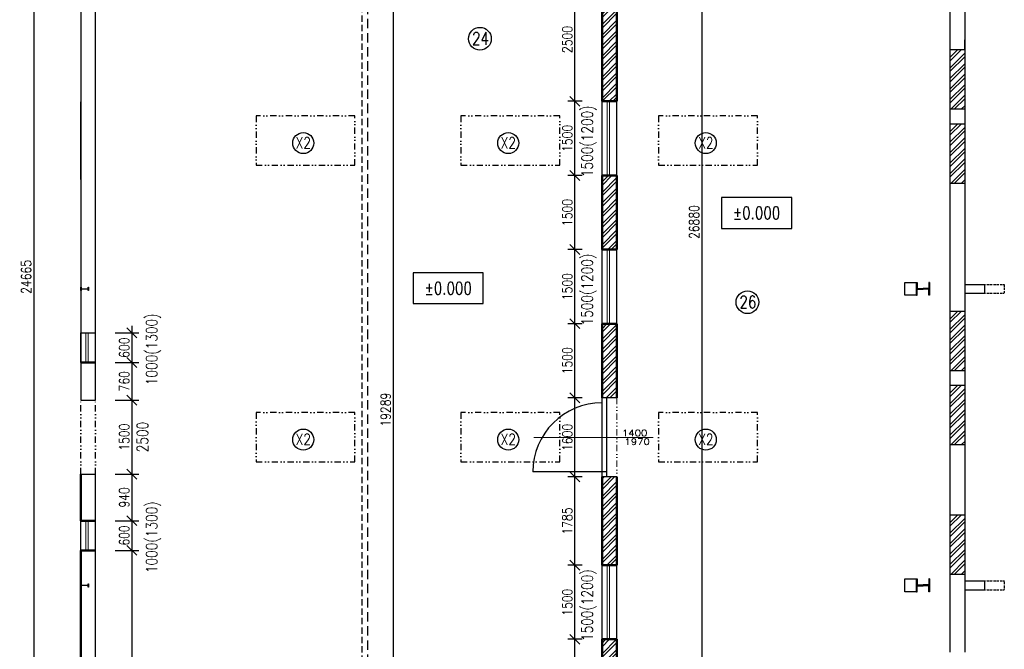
# Model space of a CAD drawing. Header units: millimetres. Extents: x -637441 to -130928, y -380379 to -53767.
# Tile 66 of 193: x -600092 to -580157, y -167551 to -154813. Entities that reach past the tile are written whole.
import ezdxf
from ezdxf.enums import TextEntityAlignment as Align

# ---------------------------------------------------------------- set-up
doc = ezdxf.new("R2010")
doc.units = ezdxf.units.MM
doc.header["$LTSCALE"] = 10
for name, pattern in [('ACAD_ISO03W100', [30, 12, -18]), ('ACAD_ISO05W100', [34, 24, -3, 0.5, -3, 0.5, -3]), ('DASHDOT', [25.4, 12.7, -6.35, 0, -6.35]), ('DASHED', [19.05, 12.7, -6.35]), ('DIVIDE', [31.75, 12.7, -6.35, 0, -6.35, 0, -6.35]), ('DĚLICÍ', [31.75, 12.7, -6.35, 0, -6.35, 0, -6.35])]:
    doc.linetypes.add(name, pattern=pattern)
for name, color, linetype in [('CK_LEVEL_1', 7, 'Continuous'), ('CKDVERE_POPIS', 7, 'Continuous'), ('I', 3, 'Continuous'), ('Osy', 1, 'DASHDOT'), ('Rozhraní materiálů', 7, 'Continuous'), ('SLABĚ', 7, 'Continuous'), ('ZDIVO', 6, 'Continuous'), ('ŠRAFY', 252, 'Continuous')]:
    doc.layers.add(name, color=color, linetype=linetype)
for name, color, linetype, lineweight in [('CKDVERE_OSY', 1, 'Continuous', 18), ('CKKOTY', 7, 'Continuous', 25), ('CKOKNA', 1, 'Continuous', 18), ('CKSTENY_PODROVINOU', 7, 'Continuous', 25), ('CKSTENY_REZ', 6, 'Continuous', 50), ('CKSTENY_SRAF', 1, 'Continuous', 18), ('CKTEXTY_MALE', 7, 'Continuous', 25)]:
    doc.layers.add(name, color=color, linetype=linetype, lineweight=lineweight)
doc.styles.get("Standard").update_dxf_attribs({"font": 'simplex.shx', "width": 0.8})
doc.dimstyles.new('Kopie z cadkon', dxfattribs={"dimscale": 100, "dimtxt": 2.5, "dimasz": 2.5, "dimexe": 1.768, "dimexo": 5, "dimgap": 0.666, "dimtad": 1, "dimdec": 0, "dimrnd": 1, "dimdsep": 46, "dimtxsty": 'Standard', "dimblk1": 'OBLIQUE', "dimblk2": 'OBLIQUE', "dimsah": 1, "dimcen": 2, "dimdle": 1.8, "dimazin": 2, "dimtfac": 0.75, "dimtdec": 0, "dimtix": 1, "dimtmove": 2, "dimatfit": 3, "dimfxl": 1, "dimtolj": 1, "dimtzin": 0, "dimarcsym": 0})
pattern_1 = [(45, (-359566.98, 0), (-106.06602, 106.06602), []), (45, (-359496.27, 0), (-106.06602, 106.06602), [])]

# ---------------------------------------------------------------- blocks, each defined once
blk = doc.blocks.new('_OBLIQUE')
at = {"color": 0, "linetype": 'ByBlock'}
blk.add_line((-0.5, -0.5), (0.5, 0.5), dxfattribs=at)
blk = doc.blocks.new('*D713')
at = {"layer": 'CKKOTY', "color": 0, "lineweight": -2}
for p, q in [((-599807, -147540), (-599807, -172493)), ((-599548, -147684), (-599666, -147684)), ((-599548, -172349), (-599666, -172349))]:
    blk.add_line(p, q, dxfattribs=at)
at = {"layer": 'DEFPOINTS', "color": 0}
for p in [(-599948, -147684), (-599948, -172349), (-599807, -172349)]:
    blk.add_point(p, dxfattribs=at)
at = {"layer": 'CKKOTY', "color": 0, "lineweight": -2, "xscale": 200, "yscale": 200, "zscale": 200}
for p, rotation in [((-599807, -147684), 90), ((-599807, -172349), 270)]:
    blk.add_blockref('_OBLIQUE', p, dxfattribs=dict(at, rotation=rotation))
at = {"layer": 'CKKOTY', "color": 0, "insert": (-599960, -160017), "char_height": 200, "attachment_point": 5, "rotation": 90}
blk.add_mtext('\\A1;24665', dxfattribs=at)
blk = doc.blocks.new('*D720')
at = {"layer": 'CKKOTY', "color": 0, "lineweight": -2}
for p, q in [((-586283, -145324), (-586283, -172491)), ((-586456, -145468), (-586424, -145468)), ((-586537, -172347), (-586424, -172347))]:
    blk.add_line(p, q, dxfattribs=at)
at = {"layer": 'DEFPOINTS', "color": 0}
for p in [(-586056, -145468), (-586283, -172347), (-586137, -172347)]:
    blk.add_point(p, dxfattribs=at)
at = {"layer": 'CKKOTY', "color": 0, "lineweight": -2, "xscale": 200, "yscale": 200, "zscale": 200}
for p, rotation in [((-586283, -145468), 90), ((-586283, -172347), 270)]:
    blk.add_blockref('_OBLIQUE', p, dxfattribs=dict(at, rotation=rotation))
at = {"layer": 'CKKOTY', "color": 0, "insert": (-586436, -158907), "char_height": 200, "attachment_point": 5, "rotation": 90}
blk.add_mtext('\\A1;26880', dxfattribs=at)
blk = doc.blocks.new('*D723')
at = {"layer": 'CKKOTY', "color": 0, "lineweight": -2}
for p, q in [((-592929, -153059), (-592671, -153059)), ((-592529, -152915), (-592529, -172493)), ((-592129, -172349), (-592388, -172349))]:
    blk.add_line(p, q, dxfattribs=at)
at = {"layer": 'DEFPOINTS', "color": 0}
for p in [(-592529, -153059), (-592529, -172349), (-592529, -172349)]:
    blk.add_point(p, dxfattribs=at)
at = {"layer": 'CKKOTY', "color": 0, "lineweight": -2, "xscale": 200, "yscale": 200, "zscale": 200}
for p, rotation in [((-592529, -153059), 90), ((-592529, -172349), 270)]:
    blk.add_blockref('_OBLIQUE', p, dxfattribs=dict(at, rotation=rotation))
at = {"layer": 'CKKOTY', "color": 0, "insert": (-592683, -162704), "char_height": 200, "attachment_point": 5, "rotation": 90}
blk.add_mtext('\\A1;19289', dxfattribs=at)
blk = doc.blocks.new('ckheight')
at = {"color": 0, "linetype": 'ByBlock'}
blk.add_lwpolyline([(-28.45, 12.5), (-28.45, -12.5), (28.45, -12.5), (28.45, 12.5)], close=True, dxfattribs=at)
at = {"width": 0.8}
blk.add_attdef('VÝŠKA', text='', height=10, dxfattribs=at).set_placement((0, 0), align=Align.MIDDLE)
blk = doc.blocks.new('*D566')
at = {"layer": 'CKKOTY', "color": 0, "lineweight": -2}
for p, q in [((-597822, -161005), (-597822, -161893)), ((-598157, -161149), (-597680, -161149)), ((-598157, -161749), (-597680, -161749))]:
    blk.add_line(p, q, dxfattribs=at)
at = {"layer": 'DEFPOINTS', "color": 0}
for p in [(-598557, -161149), (-598557, -161749), (-597822, -161749)]:
    blk.add_point(p, dxfattribs=at)
at = {"layer": 'CKKOTY', "color": 0, "lineweight": -2, "xscale": 200, "yscale": 200, "zscale": 200}
for p, rotation in [((-597822, -161149), 90), ((-597822, -161749), 270)]:
    blk.add_blockref('_OBLIQUE', p, dxfattribs=dict(at, rotation=rotation))
at = {"layer": 'CKKOTY', "color": 0, "insert": (-597975, -161449), "char_height": 200, "attachment_point": 5, "rotation": 90}
blk.add_mtext('\\A1;600', dxfattribs=at)
blk = doc.blocks.new('*D567')
at = {"layer": 'CKKOTY', "color": 0, "lineweight": -2}
for p, q in [((-597822, -161605), (-597822, -162653)), ((-598157, -161749), (-597680, -161749)), ((-598157, -162509), (-597680, -162509))]:
    blk.add_line(p, q, dxfattribs=at)
at = {"layer": 'DEFPOINTS', "color": 0}
for p in [(-598557, -161749), (-598557, -162509), (-597822, -162509)]:
    blk.add_point(p, dxfattribs=at)
at = {"layer": 'CKKOTY', "color": 0, "lineweight": -2, "xscale": 200, "yscale": 200, "zscale": 200}
for p, rotation in [((-597822, -161749), 90), ((-597822, -162509), 270)]:
    blk.add_blockref('_OBLIQUE', p, dxfattribs=dict(at, rotation=rotation))
at = {"layer": 'CKKOTY', "color": 0, "insert": (-597975, -162129), "char_height": 200, "attachment_point": 5, "rotation": 90}
blk.add_mtext('\\A1;760', dxfattribs=at)
blk = doc.blocks.new('*D568')
at = {"layer": 'CKKOTY', "color": 0, "lineweight": -2}
for p, q in [((-597822, -162365), (-597822, -164153)), ((-598157, -162509), (-597680, -162509)), ((-598157, -164009), (-597680, -164009))]:
    blk.add_line(p, q, dxfattribs=at)
at = {"layer": 'DEFPOINTS', "color": 0}
for p in [(-598557, -162509), (-598557, -164009), (-597822, -164009)]:
    blk.add_point(p, dxfattribs=at)
at = {"layer": 'CKKOTY', "color": 0, "lineweight": -2, "xscale": 200, "yscale": 200, "zscale": 200}
for p, rotation in [((-597822, -162509), 90), ((-597822, -164009), 270)]:
    blk.add_blockref('_OBLIQUE', p, dxfattribs=dict(at, rotation=rotation))
at = {"layer": 'CKKOTY', "color": 0, "insert": (-597975, -163259), "char_height": 200, "attachment_point": 5, "rotation": 90}
blk.add_mtext('\\A1;1500', dxfattribs=at)
blk = doc.blocks.new('*D569')
at = {"layer": 'CKKOTY', "color": 0, "lineweight": -2}
for p, q in [((-598157, -164009), (-597680, -164009)), ((-597822, -163865), (-597822, -165093)), ((-598157, -164949), (-597680, -164949))]:
    blk.add_line(p, q, dxfattribs=at)
at = {"layer": 'DEFPOINTS', "color": 0}
for p in [(-598557, -164009), (-598557, -164949), (-597822, -164949)]:
    blk.add_point(p, dxfattribs=at)
at = {"layer": 'CKKOTY', "color": 0, "lineweight": -2, "xscale": 200, "yscale": 200, "zscale": 200}
for p, rotation in [((-597822, -164009), 90), ((-597822, -164949), 270)]:
    blk.add_blockref('_OBLIQUE', p, dxfattribs=dict(at, rotation=rotation))
at = {"layer": 'CKKOTY', "color": 0, "insert": (-597975, -164479), "char_height": 200, "attachment_point": 5, "rotation": 90}
blk.add_mtext('\\A1;940', dxfattribs=at)
blk = doc.blocks.new('*D570')
at = {"layer": 'CKKOTY', "color": 0, "lineweight": -2}
for p, q in [((-597822, -164805), (-597822, -165693)), ((-598157, -164949), (-597680, -164949)), ((-598157, -165549), (-597680, -165549))]:
    blk.add_line(p, q, dxfattribs=at)
at = {"layer": 'DEFPOINTS', "color": 0}
for p in [(-598557, -164949), (-598557, -165549), (-597822, -165549)]:
    blk.add_point(p, dxfattribs=at)
at = {"layer": 'CKKOTY', "color": 0, "lineweight": -2, "xscale": 200, "yscale": 200, "zscale": 200}
for p, rotation in [((-597822, -164949), 90), ((-597822, -165549), 270)]:
    blk.add_blockref('_OBLIQUE', p, dxfattribs=dict(at, rotation=rotation))
at = {"layer": 'CKKOTY', "color": 0, "insert": (-597975, -165249), "char_height": 200, "attachment_point": 5, "rotation": 90}
blk.add_mtext('\\A1;600', dxfattribs=at)
blk = doc.blocks.new('*D571')
at = {"layer": 'CKKOTY', "color": 0, "lineweight": -2}
for p, q in [((-597822, -165405), (-597822, -172493)), ((-598157, -165549), (-597680, -165549)), ((-597567, -172349), (-597680, -172349))]:
    blk.add_line(p, q, dxfattribs=at)
at = {"layer": 'DEFPOINTS', "color": 0}
for p in [(-598557, -165549), (-597967, -172349), (-597822, -172349)]:
    blk.add_point(p, dxfattribs=at)
at = {"layer": 'CKKOTY', "color": 0, "lineweight": -2, "xscale": 200, "yscale": 200, "zscale": 200}
for p, rotation in [((-597822, -165549), 90), ((-597822, -172349), 270)]:
    blk.add_blockref('_OBLIQUE', p, dxfattribs=dict(at, rotation=rotation))
at = {"layer": 'CKKOTY', "color": 0, "insert": (-597975, -168949), "char_height": 200, "attachment_point": 5, "rotation": 90}
blk.add_mtext('\\A1;6800', dxfattribs=at)
blk = doc.blocks.new('*D597')
at = {"layer": 'CKKOTY', "color": 0, "lineweight": -2}
for p, q in [((-588852, -168993), (-588852, -167205)), ((-588702, -167349), (-588993, -167349)), ((-588702, -168849), (-588993, -168849))]:
    blk.add_line(p, q, dxfattribs=at)
at = {"layer": 'DEFPOINTS', "color": 0}
for p in [(-588852, -167349), (-588302, -167349), (-588302, -168849)]:
    blk.add_point(p, dxfattribs=at)
at = {"layer": 'CKKOTY', "color": 0, "lineweight": -2, "xscale": 200, "yscale": 200, "zscale": 200}
for p, rotation in [((-588852, -167349), 90), ((-588852, -168849), 270)]:
    blk.add_blockref('_OBLIQUE', p, dxfattribs=dict(at, rotation=rotation))
at = {"layer": 'CKKOTY', "color": 0, "insert": (-589005, -168099), "char_height": 200, "attachment_point": 5, "rotation": 90}
blk.add_mtext('\\A1;1500', dxfattribs=at)
blk = doc.blocks.new('*D598')
at = {"layer": 'CKKOTY', "color": 0, "lineweight": -2}
for p, q in [((-588702, -165849), (-588993, -165849)), ((-588852, -167493), (-588852, -165705)), ((-588702, -167349), (-588993, -167349))]:
    blk.add_line(p, q, dxfattribs=at)
at = {"layer": 'DEFPOINTS', "color": 0}
for p in [(-588852, -165849), (-588302, -165849), (-588302, -167349)]:
    blk.add_point(p, dxfattribs=at)
at = {"layer": 'CKKOTY', "color": 0, "lineweight": -2, "xscale": 200, "yscale": 200, "zscale": 200}
for p, rotation in [((-588852, -165849), 90), ((-588852, -167349), 270)]:
    blk.add_blockref('_OBLIQUE', p, dxfattribs=dict(at, rotation=rotation))
at = {"layer": 'CKKOTY', "color": 0, "insert": (-589005, -166599), "char_height": 200, "attachment_point": 5, "rotation": 90}
blk.add_mtext('\\A1;1500', dxfattribs=at)
blk = doc.blocks.new('*D599')
at = {"layer": 'CKKOTY', "color": 0, "lineweight": -2}
for p, q in [((-588852, -165993), (-588852, -163920)), ((-588702, -164064), (-588993, -164064)), ((-588702, -165849), (-588993, -165849))]:
    blk.add_line(p, q, dxfattribs=at)
at = {"layer": 'DEFPOINTS', "color": 0}
for p in [(-588852, -164064), (-588302, -164064), (-588302, -165849)]:
    blk.add_point(p, dxfattribs=at)
at = {"layer": 'CKKOTY', "color": 0, "lineweight": -2, "xscale": 200, "yscale": 200, "zscale": 200}
for p, rotation in [((-588852, -164064), 90), ((-588852, -165849), 270)]:
    blk.add_blockref('_OBLIQUE', p, dxfattribs=dict(at, rotation=rotation))
at = {"layer": 'CKKOTY', "color": 0, "insert": (-589005, -164957), "char_height": 200, "attachment_point": 5, "rotation": 90}
blk.add_mtext('\\A1;1785', dxfattribs=at)
blk = doc.blocks.new('*D600')
at = {"layer": 'CKKOTY', "color": 0, "lineweight": -2}
for p, q in [((-588702, -162464), (-588993, -162464)), ((-588852, -164208), (-588852, -162320)), ((-588702, -164064), (-588993, -164064))]:
    blk.add_line(p, q, dxfattribs=at)
at = {"layer": 'DEFPOINTS', "color": 0}
for p in [(-588852, -162464), (-588302, -162464), (-588302, -164064)]:
    blk.add_point(p, dxfattribs=at)
at = {"layer": 'CKKOTY', "color": 0, "lineweight": -2, "xscale": 200, "yscale": 200, "zscale": 200}
for p, rotation in [((-588852, -162464), 90), ((-588852, -164064), 270)]:
    blk.add_blockref('_OBLIQUE', p, dxfattribs=dict(at, rotation=rotation))
at = {"layer": 'CKKOTY', "color": 0, "insert": (-589005, -163264), "char_height": 200, "attachment_point": 5, "rotation": 90}
blk.add_mtext('\\A1;1600', dxfattribs=at)
blk = doc.blocks.new('*D601')
at = {"layer": 'CKKOTY', "color": 0, "lineweight": -2}
for p, q in [((-588852, -162608), (-588852, -160820)), ((-588702, -160964), (-588993, -160964)), ((-588702, -162464), (-588993, -162464))]:
    blk.add_line(p, q, dxfattribs=at)
at = {"layer": 'DEFPOINTS', "color": 0}
for p in [(-588852, -160964), (-588302, -160964), (-588302, -162464)]:
    blk.add_point(p, dxfattribs=at)
at = {"layer": 'CKKOTY', "color": 0, "lineweight": -2, "xscale": 200, "yscale": 200, "zscale": 200}
for p, rotation in [((-588852, -160964), 90), ((-588852, -162464), 270)]:
    blk.add_blockref('_OBLIQUE', p, dxfattribs=dict(at, rotation=rotation))
at = {"layer": 'CKKOTY', "color": 0, "insert": (-589005, -161714), "char_height": 200, "attachment_point": 5, "rotation": 90}
blk.add_mtext('\\A1;1500', dxfattribs=at)
blk = doc.blocks.new('*D602')
at = {"layer": 'CKKOTY', "color": 0, "lineweight": -2}
for p, q in [((-588702, -159464), (-588993, -159464)), ((-588852, -161108), (-588852, -159320)), ((-588702, -160964), (-588993, -160964))]:
    blk.add_line(p, q, dxfattribs=at)
at = {"layer": 'DEFPOINTS', "color": 0}
for p in [(-588852, -159464), (-588302, -159464), (-588302, -160964)]:
    blk.add_point(p, dxfattribs=at)
at = {"layer": 'CKKOTY', "color": 0, "lineweight": -2, "xscale": 200, "yscale": 200, "zscale": 200}
for p, rotation in [((-588852, -159464), 90), ((-588852, -160964), 270)]:
    blk.add_blockref('_OBLIQUE', p, dxfattribs=dict(at, rotation=rotation))
at = {"layer": 'CKKOTY', "color": 0, "insert": (-589005, -160214), "char_height": 200, "attachment_point": 5, "rotation": 90}
blk.add_mtext('\\A1;1500', dxfattribs=at)
blk = doc.blocks.new('*D603')
at = {"layer": 'CKKOTY', "color": 0, "lineweight": -2}
for p, q in [((-588852, -159608), (-588852, -157820)), ((-588702, -157964), (-588993, -157964)), ((-588702, -159464), (-588993, -159464))]:
    blk.add_line(p, q, dxfattribs=at)
at = {"layer": 'DEFPOINTS', "color": 0}
for p in [(-588852, -157964), (-588302, -157964), (-588302, -159464)]:
    blk.add_point(p, dxfattribs=at)
at = {"layer": 'CKKOTY', "color": 0, "lineweight": -2, "xscale": 200, "yscale": 200, "zscale": 200}
for p, rotation in [((-588852, -157964), 90), ((-588852, -159464), 270)]:
    blk.add_blockref('_OBLIQUE', p, dxfattribs=dict(at, rotation=rotation))
at = {"layer": 'CKKOTY', "color": 0, "insert": (-589005, -158714), "char_height": 200, "attachment_point": 5, "rotation": 90}
blk.add_mtext('\\A1;1500', dxfattribs=at)
blk = doc.blocks.new('*D604')
at = {"layer": 'CKKOTY', "color": 0, "lineweight": -2}
for p, q in [((-588702, -156464), (-588993, -156464)), ((-588852, -158108), (-588852, -156320)), ((-588702, -157964), (-588993, -157964))]:
    blk.add_line(p, q, dxfattribs=at)
at = {"layer": 'DEFPOINTS', "color": 0}
for p in [(-588852, -156464), (-588302, -156464), (-588302, -157964)]:
    blk.add_point(p, dxfattribs=at)
at = {"layer": 'CKKOTY', "color": 0, "lineweight": -2, "xscale": 200, "yscale": 200, "zscale": 200}
for p, rotation in [((-588852, -156464), 90), ((-588852, -157964), 270)]:
    blk.add_blockref('_OBLIQUE', p, dxfattribs=dict(at, rotation=rotation))
at = {"layer": 'CKKOTY', "color": 0, "insert": (-589005, -157214), "char_height": 200, "attachment_point": 5, "rotation": 90}
blk.add_mtext('\\A1;1500', dxfattribs=at)
blk = doc.blocks.new('*D605')
at = {"layer": 'CKKOTY', "color": 0, "lineweight": -2}
for p, q in [((-588852, -156608), (-588852, -153820)), ((-588702, -153964), (-588993, -153964)), ((-588702, -156464), (-588993, -156464))]:
    blk.add_line(p, q, dxfattribs=at)
at = {"layer": 'DEFPOINTS', "color": 0}
for p in [(-588852, -153964), (-588302, -153964), (-588302, -156464)]:
    blk.add_point(p, dxfattribs=at)
at = {"layer": 'CKKOTY', "color": 0, "lineweight": -2, "xscale": 200, "yscale": 200, "zscale": 200}
for p, rotation in [((-588852, -153964), 90), ((-588852, -156464), 270)]:
    blk.add_blockref('_OBLIQUE', p, dxfattribs=dict(at, rotation=rotation))
at = {"layer": 'CKKOTY', "color": 0, "insert": (-589005, -155214), "char_height": 200, "attachment_point": 5, "rotation": 90}
blk.add_mtext('\\A1;2500', dxfattribs=at)

msp = doc.modelspace()

# ---------------------------------------------------------------- hatches: boundary and pattern name
at = {"layer": 'CKSTENY_SRAF'}
h = msp.add_hatch(dxfattribs=at)
h.set_pattern_fill('ZDIVO-OBECNE', color=256, scale=50, style=0)
h.set_pattern_definition(pattern_1)
h.paths.add_polyline_path([(-588301.726, -147963.99), (-588001.726, -147963.99), (-588001.726, -149463.99), (-588301.726, -149463.99)])
h.paths.add_polyline_path([(-588301.726, -150963.99), (-588001.726, -150963.99), (-588001.726, -152463.99), (-588301.726, -152463.99)])
h.paths.add_polyline_path([(-588301.726, -153963.99), (-588001.726, -153963.99), (-588001.726, -156463.99), (-588301.726, -156463.99)])
edge = h.paths.add_edge_path()
edge.add_line((-588001.726, -142169.121), (-588301.726, -142169.121))
edge.add_line((-588301.726, -142169.121), (-588301.726, -146463.99))
edge.add_line((-588001.726, -142169.121), (-588001.726, -145167.583))
edge.add_line((-588001.726, -145467.963), (-588001.726, -146463.99))
edge.add_line((-585076.825, -145167.787), (-588001.726, -145167.583))
edge.add_line((-585076.846, -145467.283), (-588001.726, -145467.963))
edge.add_line((-588301.726, -146463.99), (-588001.726, -146463.99))
edge.add_line((-585076.846, -145467.787), (-585076.825, -145167.787))
h = msp.add_hatch(dxfattribs=at)
h.set_pattern_fill('ZDIVO-OBECNE', color=256, scale=50, style=0)
h.set_pattern_definition([(45, (-363831.58, -62251.89), (-106.06602, 106.06602), []), (45, (-363760.87, -62251.89), (-106.06602, 106.06602), [])])
h.paths.add_polyline_path([(-581256.864, -155418.728), (-580956.864, -155418.728), (-580956.864, -156618.728), (-581256.864, -156618.728)])
h = msp.add_hatch(dxfattribs=at)
h.set_pattern_fill('ZDIVO-OBECNE', color=256, scale=50, style=0)
h.set_pattern_definition([(45, (-363831.58, -63751.89), (-106.06602, 106.06602), []), (45, (-363760.87, -63751.89), (-106.06602, 106.06602), [])])
h.paths.add_polyline_path([(-581256.864, -156918.728), (-580956.864, -156918.728), (-580956.864, -158118.728), (-581256.864, -158118.728)])
h = msp.add_hatch(dxfattribs=at)
h.set_pattern_fill('ZDIVO-OBECNE', color=256, scale=50, style=0)
h.set_pattern_definition(pattern_1)
h.paths.add_polyline_path([(-588301.726, -157963.99), (-588001.726, -157963.99), (-588001.726, -159463.99), (-588301.726, -159463.99)])
h.paths.add_polyline_path([(-588301.726, -160963.99), (-588001.726, -160963.99), (-588001.726, -162463.99), (-588301.726, -162463.99)])
h.paths.add_polyline_path([(-588001.726, -164063.99), (-588301.726, -164063.99), (-588301.726, -165849.329), (-588001.726, -165849.329)])
h.paths.add_polyline_path([(-588301.726, -167349.329), (-588001.726, -167349.329), (-588001.726, -168849.329), (-588301.726, -168849.329)])
h.paths.add_polyline_path([(-588301.726, -170349.329), (-588001.726, -170349.329), (-588001.726, -172349.398), (-588301.726, -172349.329)])
h = msp.add_hatch(dxfattribs=at)
h.set_pattern_fill('ZDIVO-OBECNE', color=256, scale=50, style=0)
h.set_pattern_definition([(45, (-363831.58, -67543.28), (-106.06602, 106.06602), []), (45, (-363760.87, -67543.28), (-106.06602, 106.06602), [])])
h.paths.add_polyline_path([(-581256.864, -160710.121), (-580956.864, -160710.121), (-580956.864, -161910.121), (-581256.864, -161910.121)])
h = msp.add_hatch(dxfattribs=at)
h.set_pattern_fill('ZDIVO-OBECNE', color=256, scale=50, style=0)
h.set_pattern_definition([(45, (-363831.58, -69043.28), (-106.06602, 106.06602), []), (45, (-363760.87, -69043.28), (-106.06602, 106.06602), [])])
h.paths.add_polyline_path([(-581256.864, -162210.121), (-580956.864, -162210.121), (-580956.864, -163410.121), (-581256.864, -163410.121)])
h = msp.add_hatch(dxfattribs=at)
h.set_pattern_fill('ZDIVO-OBECNE', color=256, scale=50, style=0)
h.set_pattern_definition([(45, (-363831.58, -71662.28), (-106.06602, 106.06602), []), (45, (-363760.87, -71662.28), (-106.06602, 106.06602), [])])
h.paths.add_polyline_path([(-581256.864, -164829.12), (-580956.864, -164829.12), (-580956.864, -166029.12), (-581256.864, -166029.12)])

# ---------------------------------------------------------------- linework, layer by layer
at = {"layer": 'CK_LEVEL_1', "color": 6, "linetype": 'Continuous'}
for p, q in [((-598856.864, -151159.121), (-598856.864, -162509.071)), ((-598556.926, -162509.071), (-598556.926, -153059.236)), ((-598856.864, -162509.071), (-598556.926, -162509.071)), ((-598856.864, -164009.17), (-598556.926, -164009.17)), ((-598556.926, -168449.121), (-598556.926, -164009.17))]:
    msp.add_line(p, q, dxfattribs=at)
at = {"layer": 'CK_LEVEL_1', "color": 7, "linetype": 'Continuous'}
for p, q in [((-588301.726, -164063.99), (-588301.726, -162463.99)), ((-588201.726, -164063.99), (-588201.726, -162463.99)), ((-588201.726, -163963.99), (-589701.726, -163963.99)), ((-588201.726, -163963.99), (-589701.726, -163963.99))]:
    msp.add_line(p, q, dxfattribs=at)
msp.add_arc((-588301.726, -163963.99), 1400, 90, 180, dxfattribs=at)
msp.add_arc((-588301.726, -163963.99), 1400, 90, 180, dxfattribs=at)
at = {"layer": 'CKDVERE_OSY'}
msp.add_line((-589681.726, -163263.99), (-587266.726, -163263.99), dxfattribs=at)
at = {"layer": 'CKOKNA'}
for p, q in [((-588196.726, -157963.99), (-588196.726, -156463.99)), ((-588151.726, -157963.99), (-588151.726, -156463.99)), ((-588196.726, -160963.99), (-588196.726, -159463.99)), ((-588151.726, -160963.99), (-588151.726, -159463.99)), ((-598751.864, -161749.071), (-598751.864, -161149.071)), ((-598706.864, -161749.071), (-598706.864, -161149.071)), ((-598751.864, -165549.121), (-598751.864, -164949.121)), ((-598706.864, -165549.121), (-598706.864, -164949.121)), ((-588196.726, -167349.329), (-588196.726, -165849.329)), ((-588151.726, -167349.329), (-588151.726, -165849.329))]:
    msp.add_line(p, q, dxfattribs=at)
at = {"layer": 'CKSTENY_PODROVINOU'}
for p, q in [((-588301.726, -157963.99), (-588301.726, -156463.99)), ((-588001.726, -157963.99), (-588001.726, -156463.99)), ((-588301.726, -160963.99), (-588301.726, -159463.99)), ((-588001.726, -160963.99), (-588001.726, -159463.99)), ((-598856.864, -161749.071), (-598856.864, -161149.071)), ((-598556.926, -161749.071), (-598556.926, -161149.071)), ((-598856.864, -165549.121), (-598856.864, -164949.121)), ((-598556.926, -165549.121), (-598556.926, -164949.121)), ((-588301.726, -167349.329), (-588301.726, -165849.329)), ((-588001.726, -167349.329), (-588001.726, -165849.329))]:
    msp.add_line(p, q, dxfattribs=at)
at = {"layer": 'CKSTENY_REZ'}
for p, q in [((-588301.726, -153963.99), (-588301.726, -156463.99)), ((-588001.726, -153963.99), (-588001.726, -156463.99)), ((-588301.726, -156463.99), (-588001.726, -156463.99)), ((-588301.726, -157963.99), (-588301.726, -159463.99)), ((-588301.726, -157963.99), (-588001.726, -157963.99)), ((-588001.726, -157963.99), (-588001.726, -159463.99)), ((-588301.726, -159463.99), (-588001.726, -159463.99)), ((-588301.726, -160963.99), (-588301.726, -162463.99)), ((-588301.726, -160963.99), (-588001.726, -160963.99)), ((-588001.726, -160963.99), (-588001.726, -162463.99)), ((-598856.864, -161749.121), (-598556.926, -161749.121)), ((-598856.864, -164009.17), (-598856.864, -164949.121)), ((-588301.726, -164063.99), (-588301.726, -165849.329)), ((-588001.726, -164063.99), (-588001.726, -165849.329)), ((-598856.864, -164949.121), (-598556.926, -164949.121)), ((-598856.864, -165549.121), (-598856.864, -168449.121)), ((-598856.864, -165549.121), (-598556.926, -165549.121)), ((-588301.726, -165849.329), (-588001.726, -165849.329)), ((-588301.726, -167349.329), (-588301.726, -168849.329)), ((-588301.726, -167349.329), (-588001.726, -167349.329)), ((-588001.726, -167349.329), (-588001.726, -168849.329))]:
    msp.add_line(p, q, dxfattribs=at)
at = {"layer": 'CKSTENY_SRAF', "color": 7, "linetype": 'DĚLICÍ'}
msp.add_line((-588001.726, -162463.99), (-588001.726, -164063.99), dxfattribs=at)
at = {"layer": 'CKTEXTY_MALE', "linetype": 'DASHED'}
msp.add_line((-593156.864, -173902.962), (-593156.864, -141869.121), dxfattribs=at)
at = {"layer": 'CKTEXTY_MALE', "color": 6}
for p, q in [((-588001.726, -160963.99), (-588301.726, -160963.99)), ((-588001.726, -162463.99), (-588301.726, -162463.99)), ((-588001.726, -164063.99), (-588301.726, -164063.99))]:
    msp.add_line(p, q, dxfattribs=at)
at = {"layer": 'CKTEXTY_MALE', "linetype": 'DĚLICÍ'}
for points in [[(-593306.864, -156759.121), (-595306.864, -156759.121), (-595306.864, -157759.121), (-593306.864, -157759.121)], [(-589156.864, -156759.121), (-591156.864, -156759.121), (-591156.864, -157759.121), (-589156.864, -157759.121)], [(-585156.864, -156759.121), (-587156.864, -156759.121), (-587156.864, -157759.121), (-585156.864, -157759.121)], [(-593306.864, -162759.121), (-595306.864, -162759.121), (-595306.864, -163759.121), (-593306.864, -163759.121)], [(-589156.864, -162759.121), (-591156.864, -162759.121), (-591156.864, -163759.121), (-589156.864, -163759.121)], [(-585156.864, -162759.121), (-587156.864, -162759.121), (-587156.864, -163759.121), (-585156.864, -163759.121)]]:
    msp.add_lwpolyline(points, close=True, dxfattribs=at)
at = {"layer": 'CKTEXTY_MALE', "color": 7}
for centre in [(-590772.307, -155197.798), (-585357.685, -160529.315)]:
    msp.add_circle(centre, 229.355, dxfattribs=at)
at = {"layer": 'CKTEXTY_MALE'}
for centre in [(-594350.54, -157309.233), (-590200.54, -157309.233), (-586200.54, -157309.233), (-594350.54, -163309.233), (-590200.54, -163309.233), (-586200.54, -163309.233)]:
    msp.add_circle(centre, 212.778, dxfattribs=at)
at = {"layer": 'I'}
for points in [[(-598856.864, -160224.837), (-598848.293, -160224.837), (-598845.436, -160256.264), (-598708.3, -160256.264), (-598705.443, -160224.837), (-598696.872, -160224.837), (-598696.872, -160293.405), (-598705.443, -160293.405), (-598708.3, -160261.978), (-598845.436, -160261.978), (-598848.293, -160293.405), (-598856.864, -160293.405), (-598856.864, -160224.837)], [(-581931.864, -160387.342), (-581931.864, -160127.342), (-581917.864, -160127.342), (-581917.864, -160250.342), (-581801.864, -160250.342)], [(-581931.864, -160127.342), (-581931.864, -160387.342), (-581917.864, -160387.342), (-581917.864, -160264.342), (-581801.864, -160264.342)], [(-581671.864, -160387.342), (-581671.864, -160127.342), (-581685.864, -160127.342), (-581685.864, -160250.342), (-581801.864, -160250.342)], [(-581671.864, -160127.342), (-581671.864, -160387.342), (-581685.864, -160387.342), (-581685.864, -160264.342), (-581801.864, -160264.342)], [(-598856.864, -166224.837), (-598848.293, -166224.837), (-598845.436, -166256.264), (-598708.3, -166256.264), (-598705.443, -166224.837), (-598696.872, -166224.837), (-598696.872, -166293.405), (-598705.443, -166293.405), (-598708.3, -166261.978), (-598845.436, -166261.978), (-598848.293, -166293.405), (-598856.864, -166293.405), (-598856.864, -166224.837)], [(-581931.864, -166127.342), (-581931.864, -166387.342), (-581917.864, -166387.342), (-581917.864, -166264.342), (-581801.864, -166264.342)], [(-581931.864, -166387.342), (-581931.864, -166127.342), (-581917.864, -166127.342), (-581917.864, -166250.342), (-581801.864, -166250.342)], [(-581671.864, -166127.342), (-581671.864, -166387.342), (-581685.864, -166387.342), (-581685.864, -166264.342), (-581801.864, -166264.342)], [(-581671.864, -166387.342), (-581671.864, -166127.342), (-581685.864, -166127.342), (-581685.864, -166250.342), (-581801.864, -166250.342)]]:
    msp.add_lwpolyline(points, dxfattribs=at)
at = {"layer": 'Osy', "color": 7, "linetype": 'DASHED', "ltscale": 1.5}
msp.add_line((-593046.864, -141938.274), (-593046.864, -172718.274), dxfattribs=at)
at = {"layer": 'Rozhraní materiálů', "linetype": 'ACAD_ISO03W100'}
msp.add_line((-598856.864, -166554.342), (-598856.864, -166404.342), dxfattribs=at)
at = {"layer": 'SLABĚ'}
for p, q in [((-580956.864, -155419.121), (-580956.864, -155222.718)), ((-580956.864, -160169.121), (-580556.864, -160169.121)), ((-580556.864, -160169.121), (-580556.864, -160349.121)), ((-580956.864, -160349.121), (-580556.864, -160349.121)), ((-580956.864, -166169.121), (-580956.864, -166349.121)), ((-580956.864, -166169.121), (-580556.864, -166169.121)), ((-580556.864, -166169.121), (-580556.864, -166349.121)), ((-580956.864, -166349.121), (-580556.864, -166349.121))]:
    msp.add_line(p, q, dxfattribs=at)
at = {"layer": 'SLABĚ', "color": 6}
for p, q in [((-581256.864, -155418.728), (-581256.864, -156618.728)), ((-580956.864, -155419.121), (-580956.864, -156618.728)), ((-581256.864, -156918.728), (-581256.864, -158118.728)), ((-580956.864, -156918.728), (-580956.864, -158118.728)), ((-581256.864, -160710.121), (-581256.864, -161910.121)), ((-580956.864, -160710.121), (-580956.864, -161910.121)), ((-581256.864, -162210.121), (-581256.864, -163410.121)), ((-580956.864, -162210.121), (-580956.864, -163410.121)), ((-581256.864, -164829.12), (-581256.864, -166029.12)), ((-580956.864, -164829.12), (-580956.864, -166029.12))]:
    msp.add_line(p, q, dxfattribs=at)
at = {"layer": 'SLABĚ', "linetype": 'ACAD_ISO05W100', "ltscale": 15}
msp.add_line((-598856.864, -158045.17), (-598856.864, -156473.071), dxfattribs=at)
at = {"layer": 'SLABĚ', "linetype": 'ACAD_ISO03W100', "ltscale": 0.05}
for p, q in [((-580556.864, -160169.121), (-580156.864, -160169.121)), ((-580156.864, -160169.121), (-580156.864, -160349.121)), ((-580556.864, -160349.121), (-580156.864, -160349.121)), ((-580556.864, -166169.121), (-580156.864, -166169.121)), ((-580156.864, -166169.121), (-580156.864, -166349.121)), ((-580556.864, -166349.121), (-580156.864, -166349.121))]:
    msp.add_line(p, q, dxfattribs=at)
at = {"layer": 'SLABĚ', "linetype": 'DIVIDE'}
for p, q in [((-598856.864, -164009.17), (-598856.864, -162509.071)), ((-598556.926, -164009.17), (-598556.926, -162509.071))]:
    msp.add_line(p, q, dxfattribs=at)
at = {"layer": 'SLABĚ'}
for points in [[(-582171.864, -160127.342), (-581931.864, -160127.342), (-581931.864, -160387.342), (-582171.864, -160387.342)], [(-582171.864, -166127.342), (-581931.864, -166127.342), (-581931.864, -166387.342), (-582171.864, -166387.342)]]:
    msp.add_lwpolyline(points, close=True, dxfattribs=at)
at = {"layer": 'ZDIVO'}
for p, q in [((-598856.864, -151159.121), (-598856.864, -161149.071)), ((-598556.926, -161149.071), (-598556.926, -153059.236)), ((-581256.864, -153890.622), (-581256.864, -155418.728)), ((-580956.864, -153890.622), (-580956.864, -155418.728)), ((-581256.864, -156618.728), (-581256.864, -156918.728)), ((-580956.864, -156618.728), (-580956.864, -156918.728)), ((-581256.864, -158118.728), (-581256.864, -158466.526)), ((-580956.864, -158118.728), (-580956.864, -160710.121)), ((-581256.864, -158466.526), (-581256.864, -160710.121)), ((-580956.864, -160169.121), (-580956.864, -160349.121)), ((-598856.864, -161149.071), (-598556.926, -161149.071)), ((-598856.864, -161749.071), (-598856.864, -162509.071)), ((-598856.864, -161749.071), (-598556.926, -161749.071)), ((-598556.926, -162509.071), (-598556.926, -161749.071)), ((-581256.864, -161910.121), (-581256.864, -162210.121)), ((-580956.864, -161910.121), (-580956.864, -162210.121)), ((-598856.864, -162509.071), (-598556.926, -162509.071)), ((-581256.864, -163410.121), (-581256.864, -164829.12)), ((-580956.864, -163410.121), (-580956.864, -163619.121)), ((-598856.864, -164009.17), (-598556.926, -164009.17)), ((-598556.926, -164949.121), (-598556.926, -164009.17)), ((-580956.864, -163919.121), (-580956.864, -164829.12)), ((-598556.926, -168449.121), (-598556.926, -165549.121)), ((-581256.864, -166029.12), (-581256.864, -167609.121)), ((-580956.864, -166029.12), (-580956.864, -167609.121)), ((-598856.864, -166554.342), (-598856.864, -166999.121))]:
    msp.add_line(p, q, dxfattribs=at)
at = {"layer": 'ZDIVO', "color": 7}
for p, q in [((-581256.864, -155418.728), (-580956.864, -155418.728)), ((-581256.864, -156618.728), (-580956.864, -156618.728)), ((-581256.864, -156918.728), (-580956.864, -156918.728)), ((-581256.864, -158118.728), (-580956.864, -158118.728)), ((-581256.864, -160710.121), (-580956.864, -160710.121)), ((-581256.864, -161910.121), (-580956.864, -161910.121)), ((-581256.864, -162210.121), (-580956.864, -162210.121)), ((-581256.864, -163410.121), (-580956.864, -163410.121)), ((-581256.864, -164829.12), (-580956.864, -164829.12)), ((-581256.864, -166029.12), (-580956.864, -166029.12))]:
    msp.add_line(p, q, dxfattribs=at)
at = {"layer": 'ŠRAFY'}
msp.add_line((-580956.864, -163619.121), (-580956.864, -163919.121), dxfattribs=at)

# ---------------------------------------------------------------- block references
at = {"layer": 'CKKOTY', "xscale": 25, "yscale": 25, "zscale": 25}
for p in [(-585173.269, -158722.31), (-591416.136, -160245.568)]:
    msp.add_blockref('ckheight', p, dxfattribs=at).add_auto_attribs({'VÝŠKA': '%%p0.000'})

# ---------------------------------------------------------------- texts
at = {"layer": 'CKDVERE_POPIS', "width": 1.2}
msp.add_text('1400', height=125, dxfattribs=at).set_placement((-587641.726, -163238.99), align=Align.CENTER)
msp.add_text(' 1970', height=125, dxfattribs=at).set_placement((-587641.726, -163288.99), align=Align.TOP_CENTER)
at = {"layer": 'CKTEXTY_MALE', "color": 7, "width": 0.8}
for s, p in [('24', (-590934.053, -155318.162)), ('26', (-585519.431, -160649.679))]:
    msp.add_text(s, height=250, dxfattribs=at).set_placement(p)
at = {"layer": 'CKTEXTY_MALE', "width": 0.8}
for s, p in [('1500(1200)', (-588490.988, -157998.714)), ('1500(1200)', (-588490.988, -160998.714)), ('1000(1300)', (-597307.059, -162208.011)), ('2500', (-597491.829, -163565.887)), ('1000(1300)', (-597307.059, -166010.061)), ('1500(1200)', (-588490.988, -167384.053))]:
    msp.add_text(s, height=225, rotation=90, dxfattribs=at).set_placement(p)
for p in [(-594503.348, -157417.57), (-590353.348, -157417.57), (-586353.348, -157417.57), (-594503.348, -163417.57), (-590353.348, -163417.57), (-586353.348, -163417.57)]:
    msp.add_text('X2', height=225, dxfattribs=at).set_placement(p)

# ---------------------------------------------------------------- dimensions: what is measured, and where the dimension line sits
at = {"layer": 'CKKOTY'}
for base, p1, p2, picture, middle in [((-586282.931, -172347.369), (-586056.117, -145467.511), (-586136.563, -172347.369), '*D720', (-586436.211, -158907.44)), ((-599807.036, -172349.121), (-599948.476, -147684.121), (-599948.476, -172349.121), '*D713', (-599960.316, -160016.621)), ((-592529.295, -172348.506), (-592529.295, -153059.236), (-592529.295, -172348.506), '*D723', (-592682.575, -162703.871)), ((-588851.531, -153963.99), (-588301.726, -156463.99), (-588301.726, -153963.99), '*D605', (-589004.811, -155213.99)), ((-588851.531, -156463.99), (-588301.726, -157963.99), (-588301.726, -156463.99), '*D604', (-589004.811, -157213.99)), ((-588851.531, -157963.99), (-588301.726, -159463.99), (-588301.726, -157963.99), '*D603', (-589004.811, -158713.99)), ((-588851.531, -159463.99), (-588301.726, -160963.99), (-588301.726, -159463.99), '*D602', (-589004.811, -160213.99)), ((-588851.531, -160963.99), (-588301.726, -162463.99), (-588301.726, -160963.99), '*D601', (-589004.811, -161713.99)), ((-597821.509, -161749.121), (-598556.926, -161149.071), (-598556.926, -161749.121), '*D566', (-597974.789, -161449.096)), ((-597821.509, -162509.071), (-598556.926, -161749.121), (-598556.926, -162509.071), '*D567', (-597974.789, -162129.096)), ((-597821.509, -164009.17), (-598556.926, -162509.071), (-598556.926, -164009.17), '*D568', (-597974.789, -163259.121)), ((-588851.531, -162463.99), (-588301.726, -164063.99), (-588301.726, -162463.99), '*D600', (-589004.811, -163263.99)), ((-597821.509, -164949.121), (-598556.926, -164009.17), (-598556.926, -164949.121), '*D569', (-597974.789, -164479.145)), ((-588851.531, -164063.99), (-588301.726, -165849.329), (-588301.726, -164063.99), '*D599', (-589004.811, -164956.659)), ((-597821.509, -165549.121), (-598556.926, -164949.121), (-598556.926, -165549.121), '*D570', (-597974.789, -165249.121)), ((-597821.509, -172349.121), (-598556.926, -165549.121), (-597966.895, -172349.121), '*D571', (-597974.789, -168949.121)), ((-588851.531, -165849.329), (-588301.726, -167349.329), (-588301.726, -165849.329), '*D598', (-589004.811, -166599.329)), ((-588851.531, -167349.329), (-588301.726, -168849.329), (-588301.726, -167349.329), '*D597', (-589004.811, -168099.329))]:
    dim = msp.add_linear_dim(base=base, p1=p1, p2=p2, angle=90, dimstyle='Kopie z cadkon', override={"dimscale": 80}, dxfattribs=at)
    dim.commit()
    dim.dimension.update_dxf_attribs({"geometry": picture, "text_midpoint": middle})

doc.saveas('drawing.dxf')
